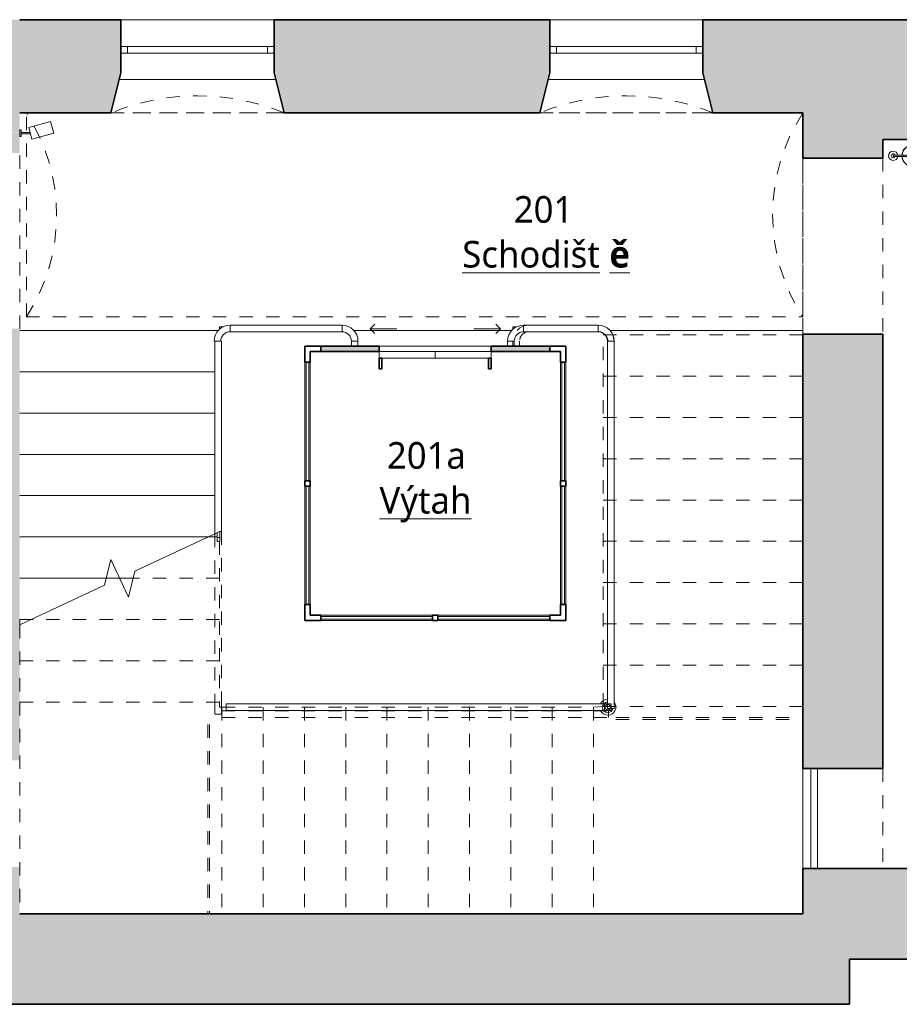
# Model space of a CAD drawing. Header units: metres. Extents: x -0.2 to 44.7, y -1.3 to 28.
# Tile 5 of 17: x 11.3 to 17.9, y 7.4 to 14.7. Entities that reach past the tile are written whole.
import ezdxf

# ---------------------------------------------------------------- set-up
doc = ezdxf.new("R2010")
doc.units = ezdxf.units.M
for name, pattern in [('AV - Carkovana 2mm', [0.0027, 0.002, -0.0007]), ('AV - Cerch_ 1 tecka 4mm', [0.006, 0.004, -0.001, 0, -0.001]), ('AV - Cerch_ 2 tecky 2mm', [0.0038, 0.002, -0.0006, 0, -0.0006, 0, -0.0006]), ('AV - Cerch_ 2 tecky 4mm', [0.008, 0.004, -0.0015, 0, -0.001, 0, -0.0015])]:
    doc.linetypes.add(name, pattern=pattern)
doc.layers.add('AV-MISTNOSTI', color=5, linetype='Continuous', lineweight=5, true_color=0x0000ff)
doc.layers.add('AV-SRAFY', color=7, linetype='Continuous', lineweight=35)
doc.layers.add('AV-STAVBA', color=7, linetype='Continuous', lineweight=18)
doc.styles.add('Trebuchet MS_B', font='trebuc.ttf', dxfattribs={"height": 0.2})

# ---------------------------------------------------------------- blocks, each defined once
blk = doc.blocks.new('GM_Otvor_obdélníkový - 1320x2800-981965-2NP')
at = {"layer": 'AV-STAVBA', "color": 254, "linetype": 'AV - Cerch_ 1 tecka 4mm', "lineweight": 13, "true_color": 0xcccccc}
for p, q in [((-0.66, 0.315), (0.66, 0.315)), ((-0.66, -0.315), (0.66, -0.315)), ((-0.66, -0.315), (0.66, -0.315))]:
    blk.add_line(p, q, dxfattribs=at)
blk = doc.blocks.new('GM_Otvor_obdélníkový - 1320x2800-993324-2NP')
at = {"layer": 'AV-STAVBA', "color": 254, "linetype": 'AV - Cerch_ 1 tecka 4mm', "lineweight": 13, "true_color": 0xcccccc}
for p, q in [((-0.66, 0.3), (0.66, 0.3)), ((-0.66, -0.3), (0.66, -0.3)), ((-0.66, -0.3), (0.66, -0.3))]:
    blk.add_line(p, q, dxfattribs=at)
blk = doc.blocks.new('Systémový panel - Prosklený panel - Interiérový-1045395-2NP')
at = {"layer": 'AV-STAVBA', "color": 254, "true_color": 0xcccccc}
for p, q in [((0.445, 0.01), (-0.445, 0.01)), ((-0.445, 0.01), (-0.445, -0.01)), ((0.445, -0.01), (0.445, 0.01)), ((-0.445, -0.01), (0.445, -0.01))]:
    blk.add_line(p, q, dxfattribs=at)
blk = doc.blocks.new('Systémový panel - Prosklený panel - Interiérový-1045121-2NP')
at = {"layer": 'AV-STAVBA', "color": 254, "true_color": 0xcccccc}
for p, q in [((0.42, 0.01), (-0.42, 0.01)), ((-0.42, 0.01), (-0.42, -0.01)), ((0.42, -0.01), (0.42, 0.01)), ((-0.42, -0.01), (0.42, -0.01))]:
    blk.add_line(p, q, dxfattribs=at)
blk = doc.blocks.new('L Corner Mullion - 100x100-1395239-2NP')
at = {"layer": 'AV-STAVBA', "color": 254, "lineweight": 35, "true_color": 0xcccccc}
for p, q in [((0.02, 0.1), (-0.02, 0.1)), ((-0.02, 0.1), (-0.02, 0.02)), ((0.02, -0.02), (0.02, 0.1)), ((-0.02, 0.02), (-0.1, 0.02)), ((-0.1, 0.02), (-0.1, -0.02)), ((-0.1, -0.02), (0.02, -0.02))]:
    blk.add_line(p, q, dxfattribs=at)
blk = doc.blocks.new('L Corner Mullion - 100x100-1395240-2NP')
at = {"layer": 'AV-STAVBA', "color": 254, "lineweight": 35, "true_color": 0xcccccc}
for p, q in [((-0.02, 0.1), (0.02, 0.1)), ((-0.02, 0.02), (-0.02, 0.1)), ((0.02, 0.1), (0.02, -0.02)), ((-0.1, -0.02), (-0.1, 0.02)), ((-0.1, 0.02), (-0.02, 0.02)), ((0.02, -0.02), (-0.1, -0.02))]:
    blk.add_line(p, q, dxfattribs=at)
blk = doc.blocks.new('Obdélníková příčel - Koncepční příčel interiérová 40_40-1045116-2NP')
at = {"layer": 'AV-STAVBA', "color": 254, "lineweight": 35, "true_color": 0xcccccc}
for p, q in [((-0.02, 0.02), (0.02, 0.02)), ((-0.02, -0.02), (-0.02, 0.02)), ((0.02, 0.02), (0.02, -0.02)), ((0.02, -0.02), (-0.02, -0.02))]:
    blk.add_line(p, q, dxfattribs=at)
blk = doc.blocks.new('L Corner Mullion - 100x100-1044972-2NP')
at = {"layer": 'AV-STAVBA', "color": 254, "lineweight": 35, "true_color": 0xcccccc}
for p, q in [((0.02, 0.1), (-0.02, 0.1)), ((-0.02, 0.1), (-0.02, 0.02)), ((0.02, -0.02), (0.02, 0.1)), ((-0.02, 0.02), (-0.1, 0.02)), ((-0.1, 0.02), (-0.1, -0.02)), ((-0.1, -0.02), (0.02, -0.02))]:
    blk.add_line(p, q, dxfattribs=at)
blk = doc.blocks.new('Obdélníková příčel - Koncepční příčel interiérová 80_40-1045391-2NP')
at = {"layer": 'AV-STAVBA', "color": 254, "true_color": 0xcccccc}
for p, q in [((13.4248, 10.3582), (13.4248, 11.2482)), ((13.4648, 11.2482), (13.4648, 10.3582))]:
    blk.add_line(p, q, dxfattribs=at)
blk = doc.blocks.new('Obdélníková příčel - Koncepční příčel interiérová 80_40-1045120-2NP')
at = {"layer": 'AV-STAVBA', "color": 254, "true_color": 0xcccccc}
for p, q in [((14.4248, 10.2782), (15.2648, 10.2782)), ((15.2648, 10.2382), (14.4248, 10.2382))]:
    blk.add_line(p, q, dxfattribs=at)
blk = doc.blocks.new('WI_2-2_bez středního sloupku_s příčlemi - 1150x2400-1162496-2NP')
at = {"layer": 'AV-STAVBA', "color": 254, "true_color": 0xcccccc}
for p, q in [((-0.575, 0.1), (-0.575, 0.15)), ((-0.575, 0.15), (0.575, 0.15)), ((-0.525, 0.1), (-0.525, 0.15)), ((0.525, 0.1), (0.525, 0.15)), ((0.575, 0.1), (0.575, 0.15)), ((-0.575, 0.1), (0.575, 0.1))]:
    blk.add_line(p, q, dxfattribs=at)
blk = doc.blocks.new('GM_Nika_zkosené ostění - v950-1164649-2NP')
at = {"layer": 'AV-STAVBA', "color": 254, "linetype": 'AV - Cerch_ 1 tecka 4mm', "lineweight": 13, "true_color": 0xcccccc}
blk.add_line((-0.525, 0.35), (0.775, 0.35), dxfattribs=at)
blk = doc.blocks.new('GM_Nika se zkoseným ostěním a klenutým nadpražím - 1150x2500_500-1164093-2NP')
at = {"layer": 'AV-STAVBA', "color": 254, "linetype": 'AV - Cerch_ 1 tecka 4mm', "lineweight": 13, "true_color": 0xcccccc}
for p, q in [((0.575, 0.35), (-0.575, 0.35)), ((0.65, -0.35), (-0.65, -0.35))]:
    blk.add_line(p, q, dxfattribs=at)
blk.add_arc((0, -1.9242), 1.7031, 67.56399, 112.43601, dxfattribs=at)
blk = doc.blocks.new('Railing - BA_Panel zábradlí-1395254-2NP')
at = {"layer": 'AV-STAVBA', "color": 254, "true_color": 0xcccccc}
for p, q in [((-0.0274, -0.0395), (-0.0274, -0.08)), ((-0.0074, -0.08), (-0.0074, -0.0463)), ((-0.0274, -0.08), (-0.0074, -0.08)), ((-0.0274, -0.11), (-0.0274, -0.08)), ((-0.0274, -0.11), (-0.0074, -0.11)), ((-0.0074, -0.08), (-0.0074, -0.11))]:
    blk.add_line(p, q, dxfattribs=at)
blk = doc.blocks.new('Railing - Railing-1361517-2NP')
at = {"layer": 'AV-STAVBA', "color": 254, "true_color": 0xcccccc}
for p, q in [((12.7494, 12.3359), (12.7994, 12.3359)), ((12.7494, 12.3359), (12.7494, 10.8891)), ((12.7994, 12.3359), (12.7994, 10.9056)), ((12.7494, 10.8891), (12.7848, 10.9056)), ((12.7848, 10.9056), (12.7994, 10.9056))]:
    blk.add_line(p, q, dxfattribs=at)
at = {"layer": 'AV-STAVBA', "color": 254, "linetype": 'AV - Cerch_ 2 tecky 2mm', "true_color": 0xcccccc}
for p, q in [((12.7494, 10.8891), (12.7494, 9.6259)), ((12.7994, 10.9056), (12.7994, 9.6259)), ((12.7494, 9.6259), (12.7494, 9.5359)), ((12.7994, 9.6259), (12.7994, 9.5359)), ((12.7994, 9.5359), (12.7494, 9.5359))]:
    blk.add_line(p, q, dxfattribs=at)
at = {"extrusion": (0, 0, -1), "zscale": -1}
blk.add_blockref('Railing - BA_Panel zábradlí-1395254-2NP', (-12.7594, 10.9409), dxfattribs=at)
blk = doc.blocks.new('Railing - BA_Zdobný sloupek zábradlí-1391636-2NP')
at = {"layer": 'AV-STAVBA', "color": 254, "true_color": 0xcccccc}
for p, q in [((0.025, 0.025), (-0.025, 0.025)), ((-0.025, 0.025), (-0.025, -0.025)), ((0.025, -0.025), (0.025, 0.025)), ((-0.025, -0.025), (0.025, -0.025))]:
    blk.add_line(p, q, dxfattribs=at)
at = {"layer": 'AV-STAVBA', "color": 254, "true_color": 0xcccccc, "flags": 128}
for points in [[(0.02, 0), (0.02, 0.0008), (0.0199, 0.0016), (0.0199, 0.0024), (0.0197, 0.0032), (0.0196, 0.004), (0.0194, 0.0048), (0.0192, 0.0055), (0.019, 0.0063), (0.0187, 0.007), (0.0184, 0.0078), (0.0181, 0.0085), (0.0177, 0.0092), (0.0174, 0.0099), (0.0169, 0.0106), (0.0165, 0.0113), (0.016, 0.0119), (0.0156, 0.0126), (0.015, 0.0132), (0.0145, 0.0138), (0.0139, 0.0143), (0.0133, 0.0149), (0.0127, 0.0154), (0.0121, 0.0159), (0.0115, 0.0164), (0.0108, 0.0168), (0.0101, 0.0172), (0.0094, 0.0176), (0.0087, 0.018), (0.008, 0.0183), (0.0072, 0.0186), (0.0065, 0.0189), (0.0057, 0.0192), (0.005, 0.0194), (0.0042, 0.0196), (0.0034, 0.0197), (0.0026, 0.0198), (0.0018, 0.0199), (0.001, 0.02), (0.0002, 0.02), (-0.0006, 0.02), (-0.0014, 0.02), (-0.0022, 0.0199), (-0.003, 0.0198), (-0.0038, 0.0196), (-0.0045, 0.0195), (-0.0053, 0.0193), (-0.0061, 0.0191), (-0.0068, 0.0188), (-0.0076, 0.0185), (-0.0083, 0.0182), (-0.009, 0.0178), (-0.0097, 0.0175), (-0.0104, 0.0171), (-0.0111, 0.0166), (-0.0118, 0.0162), (-0.0124, 0.0157), (-0.013, 0.0152), (-0.0136, 0.0146), (-0.0142, 0.0141), (-0.0147, 0.0135), (-0.0153, 0.0129), (-0.0158, 0.0123), (-0.0163, 0.0116), (-0.0167, 0.011), (-0.0171, 0.0103), (-0.0175, 0.0096), (-0.0179, 0.0089), (-0.0182, 0.0082), (-0.0186, 0.0074), (-0.0188, 0.0067), (-0.0191, 0.0059), (-0.0193, 0.0052), (-0.0195, 0.0044), (-0.0197, 0.0036), (-0.0198, 0.0028), (-0.0199, 0.002), (-0.02, 0.0012), (-0.02, 0.0004), (-0.02, 0)], [(-0.02, 0), (-0.02, -0.0008), (-0.0199, -0.0016), (-0.0199, -0.0024), (-0.0197, -0.0032), (-0.0196, -0.004), (-0.0194, -0.0048), (-0.0192, -0.0055), (-0.019, -0.0063), (-0.0187, -0.007), (-0.0184, -0.0078), (-0.0181, -0.0085), (-0.0177, -0.0092), (-0.0174, -0.0099), (-0.0169, -0.0106), (-0.0165, -0.0113), (-0.016, -0.0119), (-0.0156, -0.0126), (-0.015, -0.0132), (-0.0145, -0.0138), (-0.0139, -0.0143), (-0.0133, -0.0149), (-0.0127, -0.0154), (-0.0121, -0.0159), (-0.0115, -0.0164), (-0.0108, -0.0168), (-0.0101, -0.0172), (-0.0094, -0.0176), (-0.0087, -0.018), (-0.008, -0.0183), (-0.0072, -0.0186), (-0.0065, -0.0189), (-0.0057, -0.0192), (-0.005, -0.0194), (-0.0042, -0.0196), (-0.0034, -0.0197), (-0.0026, -0.0198), (-0.0018, -0.0199), (-0.001, -0.02), (-0.0002, -0.02), (0.0006, -0.02), (0.0014, -0.02), (0.0022, -0.0199), (0.003, -0.0198), (0.0038, -0.0196), (0.0045, -0.0195), (0.0053, -0.0193), (0.0061, -0.0191), (0.0068, -0.0188), (0.0076, -0.0185), (0.0083, -0.0182), (0.009, -0.0178), (0.0097, -0.0175), (0.0104, -0.0171), (0.0111, -0.0166), (0.0118, -0.0162), (0.0124, -0.0157), (0.013, -0.0152), (0.0136, -0.0146), (0.0142, -0.0141), (0.0147, -0.0135), (0.0153, -0.0129), (0.0158, -0.0123), (0.0163, -0.0116), (0.0167, -0.011), (0.0171, -0.0103), (0.0175, -0.0096), (0.0179, -0.0089), (0.0182, -0.0082), (0.0186, -0.0074), (0.0188, -0.0067), (0.0191, -0.0059), (0.0193, -0.0052), (0.0195, -0.0044), (0.0197, -0.0036), (0.0198, -0.0028), (0.0199, -0.002), (0.02, -0.0012), (0.02, -0.0004), (0.02, 0)]]:
    blk.add_lwpolyline(points, dxfattribs=at)
at = {"layer": 'AV-STAVBA', "color": 254, "true_color": 0xcccccc}
for radius, start, end in [(0.06, 115.30778, 180), (0.04, 3.70125, 180), (0.06, 2.43729, 64.69222), (0.06, 180, 307.18956), (0.04, 180, 255)]:
    blk.add_arc((0, 0), radius, start, end, dxfattribs=at)
blk = doc.blocks.new('Railing - Railing-1391718-2NP')
at = {"layer": 'AV-STAVBA', "color": 254, "true_color": 0xcccccc}
for p, q in [((12.8348, 9.6132), (15.6506, 9.6132)), ((12.8348, 9.5632), (12.8348, 9.6132)), ((15.6506, 9.6132), (15.6756, 9.6132)), ((12.8348, 9.5632), (15.6506, 9.5632)), ((15.6506, 9.5632), (15.6756, 9.5632))]:
    blk.add_line(p, q, dxfattribs=at)
at = {"rotation": 89.9999999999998}
blk.add_blockref('Railing - BA_Zdobný sloupek zábradlí-1391636-2NP', (15.7006, 9.5882), dxfattribs=at)
blk = doc.blocks.new('Railing - Railing-1391833-2NP')
at = {"layer": 'AV-STAVBA', "color": 254, "true_color": 0xcccccc}
for p, q in [((15.6981, 9.6132), (15.6981, 12.3359)), ((15.7481, 9.5782), (15.7481, 12.3359)), ((15.7481, 9.5782), (15.7256, 9.5782))]:
    blk.add_line(p, q, dxfattribs=at)
blk = doc.blocks.new('DO_2_Ocel__posuvné_výtahové - 800x1970-1045821-2NP')
at = {"layer": 'AV-STAVBA', "color": 254, "lineweight": 35, "true_color": 0xcccccc}
for p, q in [((-0.4, 0.15), (-0.42, 0.15)), ((-0.42, 0.15), (-0.42, 0.07)), ((-0.4, 0.07), (-0.4, 0.15)), ((0.42, 0.15), (0.4, 0.15)), ((0.4, 0.15), (0.4, 0.07)), ((0.42, 0.07), (0.42, 0.15)), ((-0.42, 0.07), (-0.4, 0.07)), ((0.4, 0.07), (0.42, 0.07))]:
    blk.add_line(p, q, dxfattribs=at)
at = {"layer": 'AV-STAVBA', "color": 254, "linetype": 'AV - Cerch_ 1 tecka 4mm', "true_color": 0xcccccc}
blk.add_line((-0.52, 0.02), (0.52, 0.02), dxfattribs=at)
at = {"layer": 'AV-STAVBA', "color": 254, "true_color": 0xcccccc}
for p, q in [((-0.42, 0.07), (0, 0.07)), ((-0.42, 0.02), (-0.42, 0.07)), ((0, 0.02), (-0.42, 0.02)), ((0, 0.07), (0.42, 0.07)), ((0, 0.07), (0.42, 0.07)), ((0, 0.02), (0, 0.07)), ((0.42, 0.02), (0, 0.02)), ((0.42, 0.07), (0.42, 0.02)), ((-0.4896, -0.15), (-0.4542, -0.1146)), ((0.4896, -0.15), (0.4542, -0.1146)), ((-0.4896, -0.15), (-0.2896, -0.15)), ((-0.4896, -0.15), (-0.4542, -0.1854)), ((0.4896, -0.15), (0.2896, -0.15)), ((0.4896, -0.15), (0.4542, -0.1854))]:
    blk.add_line(p, q, dxfattribs=at)
blk = doc.blocks.new('Railing - Railing-1395246-2NP')
at = {"layer": 'AV-STAVBA', "color": 254, "linetype": 'AV - Cerch_ 2 tecky 2mm', "true_color": 0xcccccc}
for p, q in [((12.8023, 9.5609), (15.5923, 9.5609)), ((12.8023, 9.5109), (12.8023, 9.5609)), ((15.5923, 9.5609), (15.7048, 9.5609)), ((15.7048, 9.5609), (15.7048, 9.5109)), ((12.8023, 9.5109), (15.5923, 9.5109)), ((15.5923, 9.5109), (15.7048, 9.5109))]:
    blk.add_line(p, q, dxfattribs=at)
blk = doc.blocks.new('Railing - Railing-1395252-2NP')
at = {"layer": 'AV-STAVBA', "color": 254, "linetype": 'AV - Cerch_ 2 tecky 2mm', "true_color": 0xcccccc}
for p, q in [((15.6281, 12.4559), (15.1081, 12.4559)), ((15.6281, 12.4059), (15.1081, 12.4059)), ((14.9881, 12.3359), (14.9881, 12.2982)), ((15.0381, 12.2982), (14.9881, 12.2982)), ((15.0381, 12.3359), (15.0381, 12.2982)), ((15.6981, 9.5782), (15.6981, 12.3359)), ((15.7481, 9.5782), (15.7481, 12.3359)), ((15.7481, 9.5782), (15.6981, 9.5782))]:
    blk.add_line(p, q, dxfattribs=at)
for radius in [0.12, 0.07]:
    blk.add_arc((15.1081, 12.3359), radius, 90, 180, dxfattribs=at)
for points, knots in [([(15.7451, 12.3425), (15.7451, 12.3545), (15.7413, 12.378), (15.7228, 12.4141), (15.6875, 12.4443), (15.6527, 12.4528), (15.6347, 12.4528)], [7.068583, 7.068583, 7.068583, 7.068583, 7.382743, 7.696902, 8.168141, 8.63938, 8.63938, 8.63938, 8.63938]), ([(15.7012, 12.3294), (15.7012, 12.3372), (15.6987, 12.3535), (15.688, 12.3745), (15.6734, 12.3903), (15.6574, 12.401), (15.6396, 12.4076), (15.6275, 12.409), (15.6216, 12.409)], [7.068583, 7.068583, 7.068583, 7.068583, 7.382743, 7.696902, 7.932521, 8.168141, 8.40376, 8.63938, 8.63938, 8.63938, 8.63938])]:
    blk.add_open_spline(points, degree=3, knots=knots, dxfattribs=at)
blk = doc.blocks.new('Railing - BA_Panel zábradlí-1395425-2NP')
at = {"layer": 'AV-STAVBA', "color": 254, "true_color": 0xcccccc}
for q in [(-0.0274, -0.0803), (-0.0076, -0.11)]:
    blk.add_line((-0.0274, -0.11), q, dxfattribs=at)
blk = doc.blocks.new('Railing - Railing-1395258-2NP')
at = {"layer": 'AV-STAVBA', "color": 254, "true_color": 0xcccccc}
for p, q in [((12.8648, 12.4059), (12.8648, 12.4559)), ((13.7048, 12.4559), (12.8648, 12.4559)), ((12.8648, 12.4059), (12.8648, 12.4559)), ((13.7048, 12.4559), (13.7048, 12.4059)), ((13.7048, 12.4559), (13.7048, 12.4059)), ((12.8648, 12.4059), (13.7048, 12.4059)), ((12.7448, 12.3359), (12.7494, 12.3359)), ((13.7748, 12.3359), (13.8248, 12.3359)), ((13.7748, 12.3359), (13.7748, 12.2982)), ((13.7748, 12.3359), (13.8248, 12.3359)), ((13.8248, 12.2982), (13.8248, 12.3359))]:
    blk.add_line(p, q, dxfattribs=at)
for centre, radius, start, end in [((12.8648, 12.3359), 0.12, 90, 180), ((13.7048, 12.3359), 0.12, 0, 90), ((12.8648, 12.3359), 0.07, 90, 180), ((13.7048, 12.3359), 0.07, 0, 90)]:
    blk.add_arc(centre, radius, start, end, dxfattribs=at)
at = {"rotation": 270}
blk.add_blockref('Railing - BA_Panel zábradlí-1395425-2NP', (12.8948, 12.4159), dxfattribs=at)
blk = doc.blocks.new('Railing - Railing-1395430-2NP')
at = {"layer": 'AV-STAVBA', "color": 254, "true_color": 0xcccccc}
for p, q in [((15.0681, 12.4059), (15.0681, 12.4559)), ((15.6281, 12.4559), (15.0681, 12.4559)), ((15.0681, 12.4059), (15.0681, 12.4559)), ((15.6281, 12.4559), (15.6281, 12.4059)), ((15.6281, 12.4559), (15.6281, 12.4059)), ((15.0681, 12.4059), (15.6281, 12.4059)), ((14.9481, 12.3359), (14.9981, 12.3359)), ((14.9481, 12.3359), (14.9981, 12.3359)), ((14.9481, 12.3359), (14.9481, 12.2982)), ((14.9981, 12.2982), (14.9981, 12.3359)), ((15.6981, 12.3359), (15.7481, 12.3359))]:
    blk.add_line(p, q, dxfattribs=at)
for centre, radius, start, end in [((15.0681, 12.3359), 0.12, 90, 180), ((15.6281, 12.3359), 0.12, 0, 90), ((15.0681, 12.3359), 0.07, 90, 180), ((15.6281, 12.3359), 0.07, 0, 90)]:
    blk.add_arc(centre, radius, start, end, dxfattribs=at)
at = {"rotation": 269.9999999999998}
blk.add_blockref('Railing - BA_Panel zábradlí-1395425-2NP', (15.0981, 12.4159), dxfattribs=at)
blk = doc.blocks.new('SFR_IPE - IPE 220-1424551-2NP')
at = {"layer": 'AV-STAVBA', "color": 254, "linetype": 'AV - Carkovana 2mm', "true_color": 0xcccccc}
for p, q in [((0.7097, 0.0065), (-0.7097, 0.0065)), ((0.7097, -0.0065), (-0.7097, -0.0065))]:
    blk.add_line(p, q, dxfattribs=at)
blk = doc.blocks.new('SFR_IPE - IPE 220-1424547-2NP')
at = {"layer": 'AV-STAVBA', "color": 254, "linetype": 'AV - Carkovana 2mm', "true_color": 0xcccccc}
for p, q in [((0.702, 0.0065), (-0.702, 0.0065)), ((0.702, -0.0065), (-0.702, -0.0065))]:
    blk.add_line(p, q, dxfattribs=at)
blk = doc.blocks.new('GM_Otvor_obdélníkový - 750x2400-993894-2NP')
at = {"layer": 'AV-STAVBA', "color": 254, "linetype": 'AV - Cerch_ 1 tecka 4mm', "lineweight": 13, "true_color": 0xcccccc}
for p, q in [((-0.375, 0.3), (0.375, 0.3)), ((-0.375, -0.3), (0.375, -0.3)), ((-0.375, -0.3), (0.375, -0.3))]:
    blk.add_line(p, q, dxfattribs=at)
blk = doc.blocks.new('Railing - Railing-1426095-2NP')
at = {"layer": 'AV-STAVBA', "color": 254, "true_color": 0xcccccc}
for p, q in [((17.2248, 9.1282), (17.2248, 8.3782)), ((17.2748, 8.3782), (17.2748, 9.1282))]:
    blk.add_line(p, q, dxfattribs=at)
blk = doc.blocks.new('GM_Void_valená klenba - GM_Void_valená klenba-1524362-2NP')
at = {"layer": 'AV-STAVBA', "color": 254, "linetype": 'AV - Cerch_ 1 tecka 4mm', "lineweight": 13, "true_color": 0xcccccc}
for p, q in [((-0.765, 2.89), (-0.765, -2.94)), ((-0.765, 2.89), (0.765, 2.89)), ((0.765, 2.89), (0.765, -2.94)), ((-0.765, -2.94), (0.765, -2.94))]:
    blk.add_line(p, q, dxfattribs=at)
for centre, start, end in [((0, 4.0666), 236.96966, 303.03034), ((0, -4.1166), 56.96966, 123.03034)]:
    blk.add_arc(centre, 1.4035, start, end, dxfattribs=at)
blk = doc.blocks.new('GM_Hasicí přístroj - Hasici pristroj-V3-2NP')
at = {"layer": 'AV-STAVBA', "color": 254, "lineweight": 13, "true_color": 0xcccccc}
for p, q in [((-0.0421, 0.0036), (-0.1007, 0.0036)), ((-0.0421, 0.0111), (0.0579, 0.0111)), ((-0.0421, 0.0111), (-0.0421, -0.0139)), ((0.0579, 0.0111), (0.0605, 0.0111)), ((0.0579, 0.0111), (0.0579, -0.0139)), ((0.0605, 0.0111), (0.0979, 0.0111)), ((0.0605, 0.0111), (0.0605, -0.0139)), ((0.0979, 0.0111), (0.0979, -0.0139)), ((-0.1007, -0.0064), (-0.0421, -0.0064)), ((0.0579, -0.0139), (-0.0421, -0.0139)), ((0.0605, -0.0139), (0.0579, -0.0139)), ((0.0979, -0.0139), (0.0605, -0.0139))]:
    blk.add_line(p, q, dxfattribs=at)
at = {"layer": 'AV-STAVBA', "color": 254, "lineweight": 13, "true_color": 0xcccccc, "flags": 128}
for points in [[(-0.1007, 0.0036), (-0.1035, 0.0036), (-0.1063, 0.0036), (-0.1092, 0.0036), (-0.112, 0.0036), (-0.1149, 0.0036), (-0.1177, 0.0036), (-0.1205, 0.0036), (-0.1233, 0.0036), (-0.126, 0.0036), (-0.1288, 0.0036), (-0.1315, 0.0036), (-0.1341, 0.0036), (-0.1367, 0.0036), (-0.1393, 0.0036), (-0.1418, 0.0036), (-0.1443, 0.0036), (-0.1467, 0.0036), (-0.149, 0.0036), (-0.1513, 0.0036), (-0.1535, 0.0036), (-0.1556, 0.0036), (-0.1577, 0.0036), (-0.1596, 0.0036), (-0.1615, 0.0036), (-0.1633, 0.0036), (-0.165, 0.0036), (-0.1667, 0.0036), (-0.1682, 0.0036), (-0.1696, 0.0036), (-0.1709, 0.0036), (-0.1714, 0.0036)], [(-0.1714, -0.0064), (-0.1701, -0.0064), (-0.1687, -0.0064), (-0.1673, -0.0064), (-0.1657, -0.0064), (-0.164, -0.0064), (-0.1622, -0.0064), (-0.1604, -0.0064), (-0.1584, -0.0064), (-0.1564, -0.0064), (-0.1543, -0.0064), (-0.1522, -0.0064), (-0.1499, -0.0064), (-0.1476, -0.0064), (-0.1452, -0.0064), (-0.1428, -0.0064), (-0.1403, -0.0064), (-0.1377, -0.0064), (-0.1351, -0.0064), (-0.1325, -0.0064), (-0.1298, -0.0064), (-0.1271, -0.0064), (-0.1244, -0.0064), (-0.1216, -0.0064), (-0.1188, -0.0064), (-0.116, -0.0064), (-0.1131, -0.0064), (-0.1103, -0.0064), (-0.1074, -0.0064), (-0.1046, -0.0064), (-0.1018, -0.0064), (-0.1007, -0.0064)]]:
    blk.add_lwpolyline(points, dxfattribs=at)
at = {"layer": 'AV-STAVBA', "color": 254, "lineweight": 13, "true_color": 0xcccccc}
for centre, radius, start, end in [((-0.0307, -0.0014), 0.08, 90, 176.37662), ((-0.0307, -0.0014), 0.08, 90, 110.02868), ((-0.0307, -0.0014), 0.08, 69.97132, 90), ((-0.0307, -0.0014), 0.08, 9.18677, 90), ((-0.1772, -0.0014), 0.035, 7.23753, 180), ((-0.1764, -0.0014), 0.015, 18.64917, 180), ((-0.1764, -0.0014), 0.015, 165, 180), ((-0.1764, -0.0014), 0.015, 105, 134.93615), ((-0.1714, -0.0014), 0.005, 150, 180), ((-0.1714, -0.0014), 0.005, 90, 120), ((-0.1764, -0.0014), 0.015, 45.06385, 75), ((-0.1764, -0.0014), 0.015, 18.64917, 44.93615), ((-0.0307, -0.0014), 0.08, 159.97132, 176.42822), ((-0.0307, -0.0014), 0.08, 114.97132, 155.02868), ((-0.0307, -0.0014), 0.025, 90, 169.20034), ((-0.0307, -0.0014), 0.025, 30, 90), ((-0.0307, -0.0014), 0.08, 24.97132, 65.02868), ((-0.0307, -0.0014), 0.08, 9.05555, 20.02868), ((-0.1772, -0.0014), 0.035, 180, 351.96894), ((-0.1764, -0.0014), 0.015, 174.95011, 180), ((-0.1764, -0.0014), 0.015, 180, 185.04989), ((-0.1764, -0.0014), 0.015, 180, 224.93615), ((-0.1764, -0.0014), 0.015, 180, 341.97651), ((-0.1764, -0.0014), 0.015, 240, 270), ((-0.1714, -0.0014), 0.005, 180, 210), ((-0.1714, -0.0014), 0.005, 240, 285), ((-0.1764, -0.0014), 0.015, 330, 341.97651), ((-0.0307, -0.0014), 0.08, 183.5619, 200.27558), ((-0.0307, -0.0014), 0.08, 183.6137, 270), ((-0.0307, -0.0014), 0.08, 204.97132, 245.02868), ((-0.0307, -0.0014), 0.025, 190.79953, 270), ((-0.0307, -0.0014), 0.025, 270, 330), ((-0.0307, -0.0014), 0.08, 270, 350.81323), ((-0.0307, -0.0014), 0.08, 294.97132, 335.02868), ((-0.0307, -0.0014), 0.08, 339.72442, 350.94445), ((-0.0307, -0.0014), 0.08, 249.97132, 270), ((-0.0307, -0.0014), 0.08, 270, 290.02868)]:
    blk.add_arc(centre, radius, start, end, dxfattribs=at)
for points, knots in [([(-0.1764, -0.0014), (-0.1764, -0.0009), (-0.1762, 0.0003), (-0.1753, 0.0019), (-0.1742, 0.0028), (-0.1731, 0.0033), (-0.1725, 0.0034), (-0.1723, 0.0035)], [0, 0, 0, 0, 0.1111111, 0.2222222, 0.3333333, 0.3888889, 0.4444444, 0.4444444, 0.4444444, 0.4444444]), ([(-0.1689, -0.0058), (-0.1692, -0.0059), (-0.1697, -0.0062), (-0.1705, -0.0064), (-0.1714, -0.0065), (-0.1723, -0.0064), (-0.1731, -0.0062), (-0.1742, -0.0057), (-0.1753, -0.0047), (-0.1762, -0.0032), (-0.1764, -0.002), (-0.1764, -0.0014)], [0.3333333, 0.3333333, 0.3333333, 0.3333333, 0.3888889, 0.4444444, 0.5, 0.5555556, 0.6111111, 0.6666667, 0.7777778, 0.8888889, 1, 1, 1, 1])]:
    blk.add_open_spline(points, degree=3, knots=knots, dxfattribs=at)
for points in [[(-0.1004, -0.0014), (-0.1004, -0.0009), (-0.1004, 0.0003), (-0.1005, 0.0018), (-0.1005, 0.003), (-0.1006, 0.0034), (-0.1006, 0.0035)], [(-0.1006, -0.0064), (-0.1006, -0.0063), (-0.1005, -0.0059), (-0.1005, -0.0047), (-0.1004, -0.0032), (-0.1004, -0.002), (-0.1004, -0.0014)]]:
    blk.add_open_spline(points, degree=3, dxfattribs=at)
blk = doc.blocks.new('D0089 - 1514 - OÚPSŘ_Benešova_rvt-1-2NP')
at = {"layer": 'AV-SRAFY', "lineweight": 18, "true_color": 0xcccccc}
h = blk.add_hatch(color=254, dxfattribs=at)
h.paths.add_polyline_path([(8.3048, 13.8982), (8.9398, 13.8982), (8.9848, 14.2982), (9.0298, 14.2982), (9.0298, 14.3482), (9.0798, 14.3482), (9.0798, 14.7482), (8.2298, 14.7482), (8.2298, 13.8982), (8.2797, 13.8982)])
h.paths.add_polyline_path([(10.3698, 13.8982), (11.2848, 13.8992), (11.2848, 14.7482), (10.2298, 14.7482), (10.2298, 14.3482), (10.2798, 14.3482), (10.2798, 14.2982), (10.3248, 14.2982)])
h = blk.add_hatch(color=254, dxfattribs=at)
h.paths.add_polyline_path([(15.1898, 14.0482), (15.2648, 14.3482), (15.2648, 14.7482), (13.1948, 14.7482), (13.1948, 14.3482), (13.2698, 14.0482), (14.908, 14.0482)])
h.paths.add_polyline_path([(16.9474, 14.0482), (17.1648, 14.0482), (17.1648, 14.7482), (16.4148, 14.7482), (16.4148, 14.3482), (16.4898, 14.0482)])
h.paths.add_polyline_path([(11.8488, 14.0482), (11.9698, 14.0482), (12.0448, 14.3482), (12.0448, 14.7482), (11.2848, 14.7482), (11.2848, 14.0482), (11.5938, 14.0482)])
h = blk.add_hatch(color=254, dxfattribs=at)
h.paths.add_polyline_path([(22.0748, 13.8482), (22.0748, 14.7482), (20.8948, 14.7482), (20.8948, 14.2982), (20.9698, 13.8482), (22.0461, 13.8482)])
h.paths.add_polyline_path([(17.1648, 13.8482), (18.5198, 13.8482), (18.5948, 14.2982), (18.5948, 14.7482), (17.1648, 14.7482), (17.1648, 14.0482)])
h.paths.add_polyline_path([(19.8948, 14.2982), (19.8948, 14.7482), (19.5948, 14.7482), (19.5948, 14.2982)])
h = blk.add_hatch(color=254, dxfattribs=at)
h.paths.add_polyline_path([(10.6548, 7.7082), (11.2848, 7.7082), (11.2848, 8.3882), (10.6548, 8.3882)])
h.paths.add_polyline_path([(10.6548, 9.1882), (11.2848, 9.1882), (11.2848, 12.4282), (10.6548, 12.4282), (10.6548, 10.089)])
h.paths.add_polyline_path([(10.6548, 13.7482), (11.2848, 13.7482), (11.2848, 13.8982), (10.6548, 13.8982)])
h = blk.add_hatch(color=254, dxfattribs=at)
h.paths.add_polyline_path([(17.1648, 7.6982), (17.7648, 7.6982), (17.7648, 8.3782), (17.1648, 8.3782), (17.1648, 7.9228)])
h.paths.add_polyline_path([(17.1648, 9.1282), (17.7648, 9.1282), (17.7648, 12.3882), (17.1648, 12.3882), (17.1648, 9.3669)])
h.paths.add_polyline_path([(17.7648, 13.7082), (17.7648, 13.8482), (17.1648, 13.8482), (17.1648, 13.7082), (17.7122, 13.7082)])
h = blk.add_hatch(color=254, dxfattribs=at)
h.paths.add_polyline_path([(13.5448, 12.2582), (13.9848, 12.2582), (13.9848, 12.2982), (13.5448, 12.2982)])
h.paths.add_polyline_path([(15.2648, 12.2582), (15.2648, 12.2982), (14.8248, 12.2982), (14.8248, 12.2582), (15.1629, 12.2582)])
h = blk.add_hatch(color=254, dxfattribs=at)
h.paths.add_polyline_path([(34.5474, 7.6982), (34.5474, 8.3782), (31.2824, 8.3782), (31.2824, 7.6982), (34.1048, 7.6982)])
h.paths.add_polyline_path([(39.2348, 7.6982), (39.2348, 8.3782), (35.9474, 8.3782), (35.9474, 7.6982)])
h.paths.add_polyline_path([(17.9671, 7.6982), (18.0686, 7.6982), (18.0686, 7.8732), (18.7186, 7.8732), (18.7186, 7.6982), (19.0448, 7.6982), (19.0448, 8.3782), (17.7648, 8.3782), (17.7648, 7.6982)])
h.paths.add_polyline_path([(20.4448, 7.6982), (22.9848, 7.6982), (22.9848, 8.3782), (20.4448, 8.3782)])
h.paths.add_polyline_path([(29.9324, 7.6982), (29.9324, 8.3782), (24.2848, 8.3782), (24.2848, 7.6982), (28.6648, 7.6982)])
blk.add_hatch(color=254, dxfattribs=at).paths.add_polyline_path([(14.908, 7.3582), (17.5148, 7.3582), (17.5148, 7.6982), (17.1648, 7.6982), (17.1648, 8.0382), (11.2848, 8.0382), (11.2848, 7.7082), (10.9948, 7.7082), (10.9948, 7.3582), (12.8685, 7.3582)])
at = {"layer": 'AV-STAVBA', "color": 254, "lineweight": 35, "true_color": 0xcccccc}
for p, q in [((12.0448, 14.7482), (11.2848, 14.7482)), ((12.0448, 14.3482), (12.0448, 14.7482)), ((15.2648, 14.7482), (13.1948, 14.7482)), ((13.1948, 14.7482), (13.1948, 14.3482)), ((15.2648, 14.3482), (15.2648, 14.7482)), ((17.1648, 14.7482), (16.4148, 14.7482)), ((16.4148, 14.7482), (16.4148, 14.3482)), ((18.5948, 14.7482), (17.1648, 14.7482)), ((11.9698, 14.0482), (12.0448, 14.3482)), ((13.1948, 14.3482), (13.2698, 14.0482)), ((15.1898, 14.0482), (15.2648, 14.3482)), ((16.4148, 14.3482), (16.4898, 14.0482)), ((11.2848, 14.0482), (11.9698, 14.0482)), ((13.2698, 14.0482), (15.1898, 14.0482)), ((16.4898, 14.0482), (17.1648, 14.0482)), ((17.1648, 14.0482), (17.1648, 13.8482)), ((17.1648, 13.8482), (17.1648, 13.7082)), ((17.7648, 13.8482), (18.5198, 13.8482)), ((17.7648, 13.7082), (17.7648, 13.8482)), ((17.1648, 13.7082), (17.7648, 13.7082)), ((17.1648, 12.3882), (17.1648, 9.1282)), ((17.7648, 12.3882), (17.1648, 12.3882)), ((17.7648, 9.1282), (17.7648, 12.3882)), ((13.9848, 12.2982), (13.5448, 12.2982)), ((13.5448, 12.2982), (13.5448, 12.2582)), ((13.9848, 12.2582), (13.9848, 12.2982)), ((15.2648, 12.2982), (14.8248, 12.2982)), ((14.8248, 12.2982), (14.8248, 12.2582)), ((15.2648, 12.2582), (15.2648, 12.2982)), ((13.5448, 12.2582), (13.9848, 12.2582)), ((14.8248, 12.2582), (15.2648, 12.2582)), ((17.1648, 9.1282), (17.7648, 9.1282)), ((17.1648, 8.3782), (17.1648, 8.0382)), ((17.7648, 8.3782), (17.1648, 8.3782)), ((19.0448, 8.3782), (17.7648, 8.3782)), ((17.1648, 8.0382), (11.2848, 8.0382)), ((17.5148, 7.3582), (17.5148, 7.6982)), ((17.5148, 7.6982), (17.7648, 7.6982)), ((17.7648, 7.6982), (18.0686, 7.6982)), ((10.9948, 7.3582), (17.5148, 7.3582))]:
    blk.add_line(p, q, dxfattribs=at)
at = {"layer": 'AV-STAVBA', "color": 254, "true_color": 0xcccccc}
for p, q in [((12.0448, 14.7482), (13.1948, 14.7482)), ((15.2648, 14.7482), (16.4148, 14.7482)), ((12.0323, 14.2982), (13.2073, 14.2982)), ((16.4273, 14.2982), (15.2523, 14.2982)), ((12.7772, 12.4159), (11.2848, 12.4159)), ((13.7924, 12.4159), (14.9805, 12.4159)), ((15.7158, 12.4159), (17.1648, 12.4159)), ((17.1648, 12.4159), (17.1648, 12.3882)), ((13.9848, 12.2982), (14.8248, 12.2982)), ((14.8248, 12.2582), (13.9848, 12.2582)), ((12.7494, 12.1059), (11.2848, 12.1059)), ((12.7494, 11.7959), (11.2848, 11.7959)), ((12.7494, 11.4859), (11.2848, 11.4859)), ((12.7494, 11.1759), (11.2848, 11.1759)), ((12.6996, 10.8659), (11.2848, 10.8659)), ((11.9344, 10.5559), (11.2848, 10.5559)), ((12.1353, 10.5559), (12.0348, 10.5559)), ((11.2848, 10.2459), (11.2848, 10.2062)), ((11.37, 10.2459), (11.2848, 10.2459)), ((17.1648, 9.1282), (17.1648, 8.3782))]:
    blk.add_line(p, q, dxfattribs=at)
at = {"layer": 'AV-STAVBA', "color": 254, "linetype": 'AV - Cerch_ 2 tecky 4mm', "true_color": 0xcccccc}
for p, q in [((12.7772, 12.4159), (11.2848, 12.4159)), ((15.6648, 12.3832), (17.1648, 12.3832)), ((15.6648, 9.5932), (15.6648, 12.3832)), ((17.1648, 9.5932), (17.1648, 12.3832)), ((12.7494, 12.1059), (11.2848, 12.1059)), ((15.6648, 12.0732), (17.1648, 12.0732)), ((15.6648, 12.0732), (17.1648, 12.0732)), ((12.7494, 11.7959), (11.2848, 11.7959)), ((15.6648, 11.7632), (17.1648, 11.7632)), ((15.6648, 11.7632), (17.1648, 11.7632)), ((12.7494, 11.4859), (11.2848, 11.4859)), ((15.6648, 11.4532), (17.1648, 11.4532)), ((15.6648, 11.4532), (17.1648, 11.4532)), ((12.7494, 11.1759), (11.2848, 11.1759)), ((15.6648, 11.1432), (17.1648, 11.1432)), ((15.6648, 11.1432), (17.1648, 11.1432)), ((12.6996, 10.8659), (11.2848, 10.8659)), ((12.7668, 10.8659), (12.6996, 10.8659)), ((12.7668, 10.8659), (12.6996, 10.8659)), ((12.7848, 10.8309), (12.7848, 9.6259)), ((15.6648, 10.8332), (17.1648, 10.8332)), ((15.6648, 10.8332), (17.1648, 10.8332)), ((11.9344, 10.5559), (11.2848, 10.5559)), ((12.0348, 10.5559), (11.9344, 10.5559)), ((12.0348, 10.5559), (11.9344, 10.5559)), ((12.1353, 10.5559), (12.0348, 10.5559)), ((12.7848, 10.5559), (12.1353, 10.5559)), ((12.7848, 10.5559), (12.1353, 10.5559)), ((15.6648, 10.5232), (17.1648, 10.5232)), ((15.6648, 10.5232), (17.1648, 10.5232)), ((11.37, 10.2459), (11.2848, 10.2459)), ((11.2848, 10.2062), (11.2848, 9.6259)), ((12.7848, 10.2459), (11.37, 10.2459)), ((12.7848, 10.2459), (11.37, 10.2459)), ((15.6648, 10.2132), (17.1648, 10.2132)), ((15.6648, 10.2132), (17.1648, 10.2132)), ((12.7848, 9.9359), (11.2848, 9.9359)), ((12.7848, 9.9359), (11.2848, 9.9359)), ((15.6648, 9.9032), (17.1648, 9.9032)), ((15.6648, 9.9032), (17.1648, 9.9032)), ((11.2848, 9.6259), (11.2848, 8.0382)), ((12.7848, 9.6259), (11.2848, 9.6259)), ((12.7848, 9.6259), (11.2848, 9.6259)), ((12.7848, 9.5882), (12.7848, 9.6259)), ((12.8023, 9.5882), (12.7848, 9.5882)), ((12.8023, 9.5882), (12.8023, 8.0382)), ((12.8023, 9.5882), (15.5923, 9.5882)), ((12.8023, 9.5882), (12.8023, 8.0382)), ((13.1123, 9.5882), (13.1123, 8.0382)), ((13.1123, 9.5882), (13.1123, 8.0382)), ((13.4223, 9.5882), (13.4223, 8.0382)), ((13.4223, 9.5882), (13.4223, 8.0382)), ((13.7323, 9.5882), (13.7323, 8.0382)), ((13.7323, 9.5882), (13.7323, 8.0382)), ((14.0423, 9.5882), (14.0423, 8.0382)), ((14.0423, 9.5882), (14.0423, 8.0382)), ((14.3523, 9.5882), (14.3523, 8.0382)), ((14.3523, 9.5882), (14.3523, 8.0382)), ((14.6623, 9.5882), (14.6623, 8.0382)), ((14.6623, 9.5882), (14.6623, 8.0382)), ((14.9723, 9.5882), (14.9723, 8.0382)), ((14.9723, 9.5882), (14.9723, 8.0382)), ((15.2823, 9.5882), (15.2823, 8.0382)), ((15.2823, 9.5882), (15.2823, 8.0382)), ((15.6648, 9.5932), (15.5923, 9.5882)), ((15.5923, 9.5882), (15.5923, 8.0382)), ((15.5923, 9.5882), (15.5923, 8.0382)), ((15.6648, 9.5932), (17.1648, 9.5932)), ((15.6648, 9.5932), (17.1648, 9.5932)), ((17.1648, 8.0382), (17.1648, 9.5932)), ((11.2848, 8.0382), (12.8023, 8.0382)), ((12.8023, 8.0382), (15.5923, 8.0382)), ((15.5923, 8.0382), (17.1648, 8.0382))]:
    blk.add_line(p, q, dxfattribs=at)
at = {"layer": 'AV-STAVBA', "color": 254, "lineweight": 13, "true_color": 0xcccccc}
for p, q in [((12.1481, 10.6087), (12.7494, 10.8891)), ((11.9215, 10.5031), (11.9688, 10.6975)), ((11.9688, 10.6975), (12.1008, 10.4143)), ((12.1008, 10.4143), (12.1481, 10.6087)), ((11.2848, 10.2062), (11.9215, 10.5031))]:
    blk.add_line(p, q, dxfattribs=at)
at = {"layer": 'AV-STAVBA', "color": 254, "lineweight": 18, "true_color": 0xcccccc}
for name, p in [('GM_Nika se zkoseným ostěním a klenutým nadpražím - 1150x2500_500-1164093-2NP', (12.6198, 14.3982)), ('GM_Nika se zkoseným ostěním a klenutým nadpražím - 1150x2500_500-1164093-2NP', (15.8398, 14.3982)), ('WI_2-2_bez středního sloupku_s příčlemi - 1150x2400-1162496-2NP', (12.6198, 14.3982)), ('WI_2-2_bez středního sloupku_s příčlemi - 1150x2400-1162496-2NP', (15.8398, 14.3982)), ('GM_Hasicí přístroj - Hasici pristroj-V3-2NP', (18.0198, 13.7282)), ('Railing - Railing-1395258-2NP', (0, 0)), ('Railing - Railing-1395430-2NP', (0, 0)), ('Railing - Railing-1395252-2NP', (0, 0)), ('Railing - Railing-1361517-2NP', (0, 0)), ('Railing - Railing-1391833-2NP', (0, 0)), ('Obdélníková příčel - Koncepční příčel interiérová 80_40-1045391-2NP', (0, 0.93)), ('Obdélníková příčel - Koncepční příčel interiérová 80_40-1045391-2NP', (0, 0)), ('L Corner Mullion - 100x100-1044972-2NP', (15.3648, 10.2582)), ('Obdélníková příčel - Koncepční příčel interiérová 80_40-1045120-2NP', (-0.88, 0)), ('Obdélníková příčel - Koncepční příčel interiérová 80_40-1045120-2NP', (0, 0)), ('Railing - Railing-1391718-2NP', (0, 0)), ('Railing - Railing-1395246-2NP', (0, 0)), ('Railing - Railing-1426095-2NP', (0, 0))]:
    blk.add_blockref(name, p, dxfattribs=at)
for name, p, rotation in [('GM_Void_valená klenba - GM_Void_valená klenba-1524362-2NP', (14.2248, 13.2832), 89.9999999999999), ('GM_Nika_zkosené ostění - v950-1164649-2NP', (12.7448, 14.3982), 180), ('GM_Nika_zkosené ostění - v950-1164649-2NP', (15.9648, 14.3982), 180), ('GM_Otvor_obdélníkový - 1320x2800-981965-2NP', (10.9698, 13.0882), 89.9999999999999), ('GM_Otvor_obdélníkový - 1320x2800-993324-2NP', (17.4648, 13.0482), 269.9999999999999), ('DO_2_Ocel__posuvné_výtahové - 800x1970-1045821-2NP', (14.4048, 12.2782), 180), ('L Corner Mullion - 100x100-1395239-2NP', (13.4448, 12.2782), 180), ('Systémový panel - Prosklený panel - Interiérový-1045395-2NP', (13.4448, 11.7332), 90), ('Obdélníková příčel - Koncepční příčel interiérová 80_40-1045391-2NP', (28.8096, 22.5364), 180), ('Systémový panel - Prosklený panel - Interiérový-1045395-2NP', (15.3648, 11.7332), 270), ('Systémový panel - Prosklený panel - Interiérový-1045395-2NP', (13.4448, 10.8032), 90), ('Obdélníková příčel - Koncepční příčel interiérová 80_40-1045391-2NP', (28.8096, 21.6064), 180), ('Systémový panel - Prosklený panel - Interiérový-1045395-2NP', (15.3648, 10.8032), 270), ('L Corner Mullion - 100x100-1044972-2NP', (13.4448, 10.2582), 270), ('Systémový panel - Prosklený panel - Interiérový-1045121-2NP', (13.9648, 10.2582), 180), ('Systémový panel - Prosklený panel - Interiérový-1045121-2NP', (14.8448, 10.2582), 180), ('SFR_IPE - IPE 220-1424547-2NP', (16.4628, 9.5033), 180), ('SFR_IPE - IPE 220-1424551-2NP', (12.7038, 8.7479), 90), ('GM_Otvor_obdélníkový - 750x2400-993894-2NP', (17.4648, 8.7532), 269.9999999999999)]:
    blk.add_blockref(name, p, dxfattribs=dict(at, rotation=rotation))
at = {"layer": 'AV-STAVBA', "color": 254, "lineweight": 18, "true_color": 0xcccccc, "extrusion": (0, 0, -1)}
for name, p, rotation in [('L Corner Mullion - 100x100-1395240-2NP', (-15.3648, 12.2782), 180), ('Obdélníková příčel - Koncepční příčel interiérová 40_40-1045116-2NP', (-13.4448, 11.2682), 90), ('Obdélníková příčel - Koncepční příčel interiérová 40_40-1045116-2NP', (-15.3648, 11.2682), 270)]:
    blk.add_blockref(name, p, dxfattribs=dict(at, rotation=rotation))
blk.add_blockref('Obdélníková příčel - Koncepční příčel interiérová 40_40-1045116-2NP', (-14.4048, 10.2582), dxfattribs=at)
blk = doc.blocks.new('GM_kamera - GM_kamera-V5-2NP')
at = {"layer": 'AV-STAVBA', "color": 5, "true_color": 0x0000ff}
for p, q in [((11.5174, 13.9831), (11.3532, 13.9391)), ((11.5407, 13.8962), (11.5174, 13.9831)), ((11.2848, 13.8709), (11.2848, 13.9204)), ((11.2948, 13.9204), (11.2848, 13.9204)), ((11.2948, 13.9204), (11.2948, 13.8709)), ((11.3635, 13.9007), (11.2948, 13.9007)), ((11.3532, 13.9391), (11.3765, 13.8522)), ((11.3648, 13.8907), (11.3648, 13.8957)), ((11.3765, 13.8522), (11.5407, 13.8962)), ((11.2848, 13.8709), (11.2948, 13.8709)), ((11.2948, 13.8907), (11.3648, 13.8907))]:
    blk.add_line(p, q, dxfattribs=at)

msp = doc.modelspace()

# ---------------------------------------------------------------- block references
at = {"lineweight": 5}
msp.add_blockref('D0089 - 1514 - OÚPSŘ_Benešova_rvt-1-2NP', (0, 0), dxfattribs=at)
at = {"layer": 'AV-STAVBA', "color": 5, "true_color": 0x0000ff}
msp.add_blockref('GM_kamera - GM_kamera-V5-2NP', (0, 0), dxfattribs=at)

# ---------------------------------------------------------------- texts
at = {"layer": 'AV-MISTNOSTI', "char_height": 0.2, "attachment_point": 1, "style": 'Trebuchet MS_B'}
for s, insert, width in [('201', (14.9945, 13.4243), 0.601266), ('\\LSchodišt', (14.6075, 13.088), 1.338818), ('\\L\\fTrebuchet MS|b1|i0|c238|p34|;\\Lě', (15.7122, 13.088), 0.200422), ('201a', (14.042, 11.5778), 0.785654), ('\\LVýtah', (13.986, 11.2415), 0.921941)]:
    msp.add_mtext(s, dxfattribs=dict(at, insert=insert, width=width))

doc.saveas('drawing.dxf')
